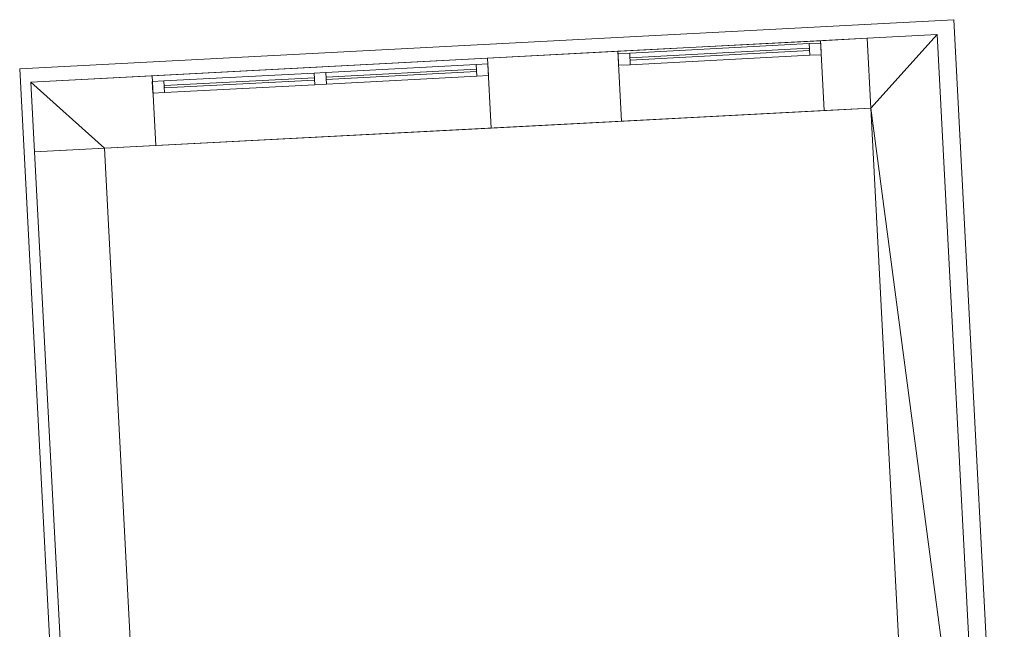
# Model space of a CAD drawing. Header units: millimetres. Extents: x -430348 to -225823, y -86243 to 5084.
# Tile 161 of 256: x -404798 to -400577, y -55149 to -52536. Entities that reach past the tile are written whole.
import ezdxf

# ---------------------------------------------------------------- set-up
doc = ezdxf.new("R2010")
doc.units = ezdxf.units.MM
for name, color, linetype, lineweight in [('A-GLAZ-CURT', 52, 'Continuous', 9), ('A-GLAZ-CWMG', 51, 'Continuous', 9), ('A-ROOF', 132, 'Continuous', 9), ('A-WALL', 113, 'Continuous', 9)]:
    doc.layers.add(name, color=color, linetype=linetype, lineweight=lineweight)

# ---------------------------------------------------------------- blocks, each defined once
blk = doc.blocks.new('System Panel - Glazed-566828-_3D_ Copy 1')
at = {"layer": 'A-GLAZ-CURT', "transparency": 33554471}
mesh = blk.add_polyface(dxfattribs=at)
corners = [(-385, 5), (-385, 5, 475), (385, 5, 475), (385, 5)]
mesh.append_faces([[corners[k] for k in face] for face in [(1, 2, 3, 0)]])
mesh = blk.add_polyface(dxfattribs=at)
corners = [(385, -5), (-385, -5), (-385, 5), (385, 5)]
mesh.append_faces([[corners[k] for k in face] for face in [(0, 1, 2, 3)]])
mesh = blk.add_polyface(dxfattribs=at)
corners = [(-385, -5, 475), (385, -5, 475), (385, 5, 475), (-385, 5, 475)]
mesh.append_faces([[corners[k] for k in face] for face in [(0, 1, 2, 3)]])
mesh = blk.add_polyface(dxfattribs=at)
corners = [(-385, -5), (-385, -5, 475), (-385, 5, 475), (-385, 5)]
mesh.append_faces([[corners[k] for k in face] for face in [(0, 1, 2, 3)]])
mesh = blk.add_polyface(dxfattribs=at)
corners = [(385, -5, 475), (385, -5), (385, 5), (385, 5, 475)]
mesh.append_faces([[corners[k] for k in face] for face in [(0, 1, 2, 3)]])
mesh = blk.add_polyface(dxfattribs=at)
corners = [(-385, -5), (385, -5), (385, -5, 475), (-385, -5, 475)]
mesh.append_faces([[corners[k] for k in face] for face in [(2, 3, 0, 1)]])
blk = doc.blocks.new('System Panel - Glazed-566829-_3D_ Copy 1')
at = {"layer": 'A-GLAZ-CURT', "transparency": 33554471}
mesh = blk.add_polyface(dxfattribs=at)
corners = [(-385, 5), (-385, 5, 175), (385, 5, 175), (385, 5)]
mesh.append_faces([[corners[k] for k in face] for face in [(1, 2, 3, 0)]])
mesh = blk.add_polyface(dxfattribs=at)
corners = [(385, -5), (-385, -5), (-385, 5), (385, 5)]
mesh.append_faces([[corners[k] for k in face] for face in [(0, 1, 2, 3)]])
mesh = blk.add_polyface(dxfattribs=at)
corners = [(-385, -5, 175), (385, -5, 175), (385, 5, 175), (-385, 5, 175)]
mesh.append_faces([[corners[k] for k in face] for face in [(0, 1, 2, 3)]])
mesh = blk.add_polyface(dxfattribs=at)
corners = [(-385, -5), (-385, -5, 175), (-385, 5, 175), (-385, 5)]
mesh.append_faces([[corners[k] for k in face] for face in [(3, 0, 1, 2)]])
mesh = blk.add_polyface(dxfattribs=at)
corners = [(385, -5, 175), (385, -5), (385, 5), (385, 5, 175)]
mesh.append_faces([[corners[k] for k in face] for face in [(3, 0, 1, 2)]])
mesh = blk.add_polyface(dxfattribs=at)
corners = [(-385, -5), (385, -5), (385, -5, 175), (-385, -5, 175)]
mesh.append_faces([[corners[k] for k in face] for face in [(2, 3, 0, 1)]])
blk = doc.blocks.new('Rectangular Mullion - 50mm x 50mm-314411-_3D_ Copy 1')
at = {"layer": 'A-GLAZ-CWMG'}
mesh = blk.add_polyface(dxfattribs=at)
corners = [(0, 25), (-50, 25), (-50, -25), (0, -25)]
mesh.append_faces([[corners[k] for k in face] for face in [(2, 3, 0, 1)]])
mesh = blk.add_polyface(dxfattribs=at)
corners = [(-50, 25), (0, 25), (0, 25, -250), (-50, 25, -250)]
mesh.append_faces([[corners[k] for k in face] for face in [(0, 1, 2, 3)]])
mesh = blk.add_polyface(dxfattribs=at)
corners = [(-50, -25), (-50, 25), (-50, 25, -250), (-50, -25, -250)]
mesh.append_faces([[corners[k] for k in face] for face in [(0, 1, 2, 3)]])
mesh = blk.add_polyface(dxfattribs=at)
corners = [(0, 25), (0, -25), (0, -25, -250), (0, 25, -250)]
mesh.append_faces([[corners[k] for k in face] for face in [(0, 1, 2, 3)]])
mesh = blk.add_polyface(dxfattribs=at)
corners = [(0, -25), (-50, -25), (-50, -25, -250), (0, -25, -250)]
mesh.append_faces([[corners[k] for k in face] for face in [(0, 1, 2, 3)]])
blk = doc.blocks.new('Rectangular Mullion - 50mm x 50mm-544276-_3D_ Copy 1')
at = {"layer": 'A-GLAZ-CWMG'}
mesh = blk.add_polyface(dxfattribs=at)
corners = [(0, 25), (-50, 25), (-50, -25), (0, -25)]
mesh.append_faces([[corners[k] for k in face] for face in [(2, 3, 0, 1)]])
mesh = blk.add_polyface(dxfattribs=at)
corners = [(0, 25, -770), (0, -25, -770), (-50, -25, -770), (-50, 25, -770)]
mesh.append_faces([[corners[k] for k in face] for face in [(0, 1, 2, 3)]])
mesh = blk.add_polyface(dxfattribs=at)
corners = [(-50, 25), (0, 25), (0, 25, -770), (-50, 25, -770)]
mesh.append_faces([[corners[k] for k in face] for face in [(3, 0, 1, 2)]])
mesh = blk.add_polyface(dxfattribs=at)
corners = [(-50, -25), (-50, 25), (-50, 25, -770), (-50, -25, -770)]
mesh.append_faces([[corners[k] for k in face] for face in [(3, 0, 1, 2)]])
mesh = blk.add_polyface(dxfattribs=at)
corners = [(0, 25), (0, -25), (0, -25, -770), (0, 25, -770)]
mesh.append_faces([[corners[k] for k in face] for face in [(3, 0, 1, 2)]])
mesh = blk.add_polyface(dxfattribs=at)
corners = [(0, -25), (-50, -25), (-50, -25, -770), (0, -25, -770)]
mesh.append_faces([[corners[k] for k in face] for face in [(3, 0, 1, 2)]])
blk = doc.blocks.new('Rectangular Mullion - 50mm x 50mm-371218-_3D_ Copy 1')
at = {"layer": 'A-GLAZ-CWMG'}
mesh = blk.add_polyface(dxfattribs=at)
corners = [(0, 25), (-50, 25), (-50, -25), (0, -25)]
mesh.append_faces([[corners[k] for k in face] for face in [(2, 3, 0, 1)]])
mesh = blk.add_polyface(dxfattribs=at)
corners = [(-50, 25), (0, 25), (0, 25, -549.9), (-50, 25, -549.9)]
mesh.append_faces([[corners[k] for k in face] for face in [(3, 0, 1, 2)]])
mesh = blk.add_polyface(dxfattribs=at)
corners = [(-50, -25), (-50, 25), (-50, 25, -549.9), (-50, -25, -549.9)]
mesh.append_faces([[corners[k] for k in face] for face in [(3, 0, 1, 2)]])
mesh = blk.add_polyface(dxfattribs=at)
corners = [(0, 25), (0, -25), (0, -25, -549.9), (0, 25, -549.9)]
mesh.append_faces([[corners[k] for k in face] for face in [(3, 0, 1, 2)]])
mesh = blk.add_polyface(dxfattribs=at)
corners = [(0, -25), (-50, -25), (-50, -25, -549.9), (0, -25, -549.9)]
mesh.append_faces([[corners[k] for k in face] for face in [(3, 0, 1, 2)]])
blk = doc.blocks.new('Rectangular Mullion - 50mm x 50mm-544275-_3D_ Copy 1')
at = {"layer": 'A-GLAZ-CWMG'}
mesh = blk.add_polyface(dxfattribs=at)
corners = [(0, 25), (-50, 25), (-50, -25), (0, -25)]
mesh.append_faces([[corners[k] for k in face] for face in [(2, 3, 0, 1)]])
mesh = blk.add_polyface(dxfattribs=at)
corners = [(0, 25, -770), (0, -25, -770), (-50, -25, -770), (-50, 25, -770)]
mesh.append_faces([[corners[k] for k in face] for face in [(0, 1, 2, 3)]])
mesh = blk.add_polyface(dxfattribs=at)
corners = [(-50, 25), (0, 25), (0, 25, -770), (-50, 25, -770)]
mesh.append_faces([[corners[k] for k in face] for face in [(0, 1, 2, 3)]])
mesh = blk.add_polyface(dxfattribs=at)
corners = [(-50, -25), (-50, 25), (-50, 25, -770), (-50, -25, -770)]
mesh.append_faces([[corners[k] for k in face] for face in [(0, 1, 2, 3)]])
mesh = blk.add_polyface(dxfattribs=at)
corners = [(0, 25), (0, -25), (0, -25, -770), (0, 25, -770)]
mesh.append_faces([[corners[k] for k in face] for face in [(0, 1, 2, 3)]])
mesh = blk.add_polyface(dxfattribs=at)
corners = [(0, -25), (-50, -25), (-50, -25, -770), (0, -25, -770)]
mesh.append_faces([[corners[k] for k in face] for face in [(0, 1, 2, 3)]])
blk = doc.blocks.new('Rectangular Mullion - 50mm x 50mm-566827-_3D_ Copy 1')
at = {"layer": 'A-GLAZ-CWMG'}
mesh = blk.add_polyface(dxfattribs=at)
corners = [(25, 25), (-25, 25), (-25, -25), (25, -25)]
mesh.append_faces([[corners[k] for k in face] for face in [(2, 3, 0, 1)]])
mesh = blk.add_polyface(dxfattribs=at)
corners = [(25, 25, -770), (25, -25, -770), (-25, -25, -770), (-25, 25, -770)]
mesh.append_faces([[corners[k] for k in face] for face in [(0, 1, 2, 3)]])
mesh = blk.add_polyface(dxfattribs=at)
corners = [(-25, 25), (25, 25), (25, 25, -770), (-25, 25, -770)]
mesh.append_faces([[corners[k] for k in face] for face in [(0, 1, 2, 3)]])
mesh = blk.add_polyface(dxfattribs=at)
corners = [(-25, -25), (-25, 25), (-25, 25, -770), (-25, -25, -770)]
mesh.append_faces([[corners[k] for k in face] for face in [(0, 1, 2, 3)]])
mesh = blk.add_polyface(dxfattribs=at)
corners = [(25, 25), (25, -25), (25, -25, -770), (25, 25, -770)]
mesh.append_faces([[corners[k] for k in face] for face in [(0, 1, 2, 3)]])
mesh = blk.add_polyface(dxfattribs=at)
corners = [(25, -25), (-25, -25), (-25, -25, -770), (25, -25, -770)]
mesh.append_faces([[corners[k] for k in face] for face in [(0, 1, 2, 3)]])
blk = doc.blocks.new('Rectangular Mullion - 50mm x 50mm-314413-_3D_ Copy 1')
at = {"layer": 'A-GLAZ-CWMG'}
mesh = blk.add_polyface(dxfattribs=at)
corners = [(0, 25, -250), (0, -25, -250), (-50, -25, -250), (-50, 25, -250)]
mesh.append_faces([[corners[k] for k in face] for face in [(3, 0, 1, 2)]])
mesh = blk.add_polyface(dxfattribs=at)
corners = [(-50, 25), (0, 25), (0, 25, -250), (-50, 25, -250)]
mesh.append_faces([[corners[k] for k in face] for face in [(0, 1, 2, 3)]])
mesh = blk.add_polyface(dxfattribs=at)
corners = [(-50, -25), (-50, 25), (-50, 25, -250), (-50, -25, -250)]
mesh.append_faces([[corners[k] for k in face] for face in [(3, 0, 1, 2)]])
mesh = blk.add_polyface(dxfattribs=at)
corners = [(0, 25), (0, -25), (0, -25, -250), (0, 25, -250)]
mesh.append_faces([[corners[k] for k in face] for face in [(3, 0, 1, 2)]])
mesh = blk.add_polyface(dxfattribs=at)
corners = [(0, -25), (-50, -25), (-50, -25, -250), (0, -25, -250)]
mesh.append_faces([[corners[k] for k in face] for face in [(0, 1, 2, 3)]])
blk = doc.blocks.new('Rectangular Mullion - 50mm x 50mm-371219-_3D_ Copy 1')
at = {"layer": 'A-GLAZ-CWMG'}
mesh = blk.add_polyface(dxfattribs=at)
corners = [(0, 25, -549.9), (0, -25, -549.9), (-50, -25, -549.9), (-50, 25, -549.9)]
mesh.append_faces([[corners[k] for k in face] for face in [(0, 1, 2, 3)]])
mesh = blk.add_polyface(dxfattribs=at)
corners = [(-50, 25), (0, 25), (0, 25, -549.9), (-50, 25, -549.9)]
mesh.append_faces([[corners[k] for k in face] for face in [(3, 0, 1, 2)]])
mesh = blk.add_polyface(dxfattribs=at)
corners = [(-50, -25), (-50, 25), (-50, 25, -549.9), (-50, -25, -549.9)]
mesh.append_faces([[corners[k] for k in face] for face in [(3, 0, 1, 2)]])
mesh = blk.add_polyface(dxfattribs=at)
corners = [(0, 25), (0, -25), (0, -25, -549.9), (0, 25, -549.9)]
mesh.append_faces([[corners[k] for k in face] for face in [(3, 0, 1, 2)]])
mesh = blk.add_polyface(dxfattribs=at)
corners = [(0, -25), (-50, -25), (-50, -25, -549.9), (0, -25, -549.9)]
mesh.append_faces([[corners[k] for k in face] for face in [(3, 0, 1, 2)]])
blk = doc.blocks.new('System Panel - Door-566830-_3D_ Copy 1')
at = {"layer": 'A-GLAZ-CURT'}
mesh = blk.add_polyface(dxfattribs=at)
corners = [(-322.5, 5), (-322.5, 5, 2000), (322.5, 5, 2000), (322.5, 5)]
mesh.append_faces([[corners[k] for k in face] for face in [(1, 2, 3, 0)]])
mesh = blk.add_polyface(dxfattribs=at)
corners = [(322.5, -5), (-322.5, -5), (-322.5, 5), (322.5, 5)]
mesh.append_faces([[corners[k] for k in face] for face in [(0, 1, 2, 3)]])
mesh = blk.add_polyface(dxfattribs=at)
corners = [(-322.5, -5, 2000), (322.5, -5, 2000), (322.5, 5, 2000), (-322.5, 5, 2000)]
mesh.append_faces([[corners[k] for k in face] for face in [(0, 1, 2, 3)]])
mesh = blk.add_polyface(dxfattribs=at)
corners = [(-322.5, -5), (-322.5, -5, 2000), (-322.5, 5, 2000), (-322.5, 5)]
mesh.append_faces([[corners[k] for k in face] for face in [(0, 1, 2, 3)]])
mesh = blk.add_polyface(dxfattribs=at)
corners = [(322.5, -5, 2000), (322.5, -5), (322.5, 5), (322.5, 5, 2000)]
mesh.append_faces([[corners[k] for k in face] for face in [(0, 1, 2, 3)]])
mesh = blk.add_polyface(dxfattribs=at)
corners = [(-322.5, -5), (322.5, -5), (322.5, -5, 2000), (-322.5, -5, 2000)]
mesh.append_faces([[corners[k] for k in face] for face in [(2, 3, 0, 1)]])
blk = doc.blocks.new('Rectangular Mullion - 50mm x 50mm-279930-_3D_ Copy 1')
at = {"layer": 'A-GLAZ-CWMG'}
mesh = blk.add_polyface(dxfattribs=at)
corners = [(0, 25), (-50, 25), (-50, -25), (0, -25)]
mesh.append_faces([[corners[k] for k in face] for face in [(2, 3, 0, 1)]])
mesh = blk.add_polyface(dxfattribs=at)
corners = [(0, 25, -2100), (0, -25, -2100), (-50, -25, -2100), (-50, 25, -2100)]
mesh.append_faces([[corners[k] for k in face] for face in [(0, 1, 2, 3)]])
mesh = blk.add_polyface(dxfattribs=at)
corners = [(-50, 25), (0, 25), (0, 25, -2100), (-50, 25, -2100)]
mesh.append_faces([[corners[k] for k in face] for face in [(0, 1, 2, 3)]])
mesh = blk.add_polyface(dxfattribs=at)
corners = [(-50, -25), (-50, 25), (-50, 25, -2100), (-50, -25, -2100)]
mesh.append_faces([[corners[k] for k in face] for face in [(0, 1, 2, 3)]])
mesh = blk.add_polyface(dxfattribs=at)
corners = [(0, 25), (0, -25), (0, -25, -2100), (0, 25, -2100)]
mesh.append_faces([[corners[k] for k in face] for face in [(0, 1, 2, 3)]])
mesh = blk.add_polyface(dxfattribs=at)
corners = [(0, -25), (-50, -25), (-50, -25, -2100), (0, -25, -2100)]
mesh.append_faces([[corners[k] for k in face] for face in [(0, 1, 2, 3)]])
blk = doc.blocks.new('Rectangular Mullion - 50mm x 50mm-415614-_3D_ Copy 1')
at = {"layer": 'A-GLAZ-CWMG'}
mesh = blk.add_polyface(dxfattribs=at)
corners = [(0, 25), (-50, 25), (-50, -25), (0, -25)]
mesh.append_faces([[corners[k] for k in face] for face in [(3, 0, 1, 2)]])
mesh = blk.add_polyface(dxfattribs=at)
corners = [(0, 25, -645), (0, -25, -645), (-50, -25, -645), (-50, 25, -645)]
mesh.append_faces([[corners[k] for k in face] for face in [(3, 0, 1, 2)]])
mesh = blk.add_polyface(dxfattribs=at)
corners = [(-50, 25), (0, 25), (0, 25, -645), (-50, 25, -645)]
mesh.append_faces([[corners[k] for k in face] for face in [(0, 1, 2, 3)]])
mesh = blk.add_polyface(dxfattribs=at)
corners = [(-50, -25), (-50, 25), (-50, 25, -645), (-50, -25, -645)]
mesh.append_faces([[corners[k] for k in face] for face in [(0, 1, 2, 3)]])
mesh = blk.add_polyface(dxfattribs=at)
corners = [(0, 25), (0, -25), (0, -25, -645), (0, 25, -645)]
mesh.append_faces([[corners[k] for k in face] for face in [(0, 1, 2, 3)]])
mesh = blk.add_polyface(dxfattribs=at)
corners = [(0, -25), (-50, -25), (-50, -25, -645), (0, -25, -645)]
mesh.append_faces([[corners[k] for k in face] for face in [(0, 1, 2, 3)]])
blk = doc.blocks.new('Rectangular Mullion - 50mm x 50mm-279931-_3D_ Copy 1')
at = {"layer": 'A-GLAZ-CWMG'}
mesh = blk.add_polyface(dxfattribs=at)
corners = [(0, 25), (-50, 25), (-50, -25), (0, -25)]
mesh.append_faces([[corners[k] for k in face] for face in [(2, 3, 0, 1)]])
mesh = blk.add_polyface(dxfattribs=at)
corners = [(0, 25, -2100), (0, -25, -2100), (-50, -25, -2100), (-50, 25, -2100)]
mesh.append_faces([[corners[k] for k in face] for face in [(0, 1, 2, 3)]])
mesh = blk.add_polyface(dxfattribs=at)
corners = [(-50, 25), (0, 25), (0, 25, -2100), (-50, 25, -2100)]
mesh.append_faces([[corners[k] for k in face] for face in [(0, 1, 2, 3)]])
mesh = blk.add_polyface(dxfattribs=at)
corners = [(-50, -25), (-50, 25), (-50, 25, -2100), (-50, -25, -2100)]
mesh.append_faces([[corners[k] for k in face] for face in [(0, 1, 2, 3)]])
mesh = blk.add_polyface(dxfattribs=at)
corners = [(0, 25), (0, -25), (0, -25, -2100), (0, 25, -2100)]
mesh.append_faces([[corners[k] for k in face] for face in [(0, 1, 2, 3)]])
mesh = blk.add_polyface(dxfattribs=at)
corners = [(0, -25), (-50, -25), (-50, -25, -2100), (0, -25, -2100)]
mesh.append_faces([[corners[k] for k in face] for face in [(0, 1, 2, 3)]])
blk = doc.blocks.new('Rectangular Mullion - 50mm x 50mm-415615-_3D_ Copy 1')
at = {"layer": 'A-GLAZ-CWMG'}
mesh = blk.add_polyface(dxfattribs=at)
corners = [(0, 25), (-50, 25), (-50, -25), (0, -25)]
mesh.append_faces([[corners[k] for k in face] for face in [(3, 0, 1, 2)]])
mesh = blk.add_polyface(dxfattribs=at)
corners = [(0, 25, -645), (0, -25, -645), (-50, -25, -645), (-50, 25, -645)]
mesh.append_faces([[corners[k] for k in face] for face in [(3, 0, 1, 2)]])
mesh = blk.add_polyface(dxfattribs=at)
corners = [(-50, 25), (0, 25), (0, 25, -645), (-50, 25, -645)]
mesh.append_faces([[corners[k] for k in face] for face in [(0, 1, 2, 3)]])
mesh = blk.add_polyface(dxfattribs=at)
corners = [(-50, -25), (-50, 25), (-50, 25, -645), (-50, -25, -645)]
mesh.append_faces([[corners[k] for k in face] for face in [(0, 1, 2, 3)]])
mesh = blk.add_polyface(dxfattribs=at)
corners = [(0, 25), (0, -25), (0, -25, -645), (0, 25, -645)]
mesh.append_faces([[corners[k] for k in face] for face in [(0, 1, 2, 3)]])
mesh = blk.add_polyface(dxfattribs=at)
corners = [(0, -25), (-50, -25), (-50, -25, -645), (0, -25, -645)]
mesh.append_faces([[corners[k] for k in face] for face in [(0, 1, 2, 3)]])
blk = doc.blocks.new('Rectangular Mullion - 50mm x 50mm-288380-_3D_ Copy 1')
at = {"layer": 'A-GLAZ-CWMG'}
mesh = blk.add_polyface(dxfattribs=at)
corners = [(25, 25), (-25, 25), (-25, -25), (25, -25)]
mesh.append_faces([[corners[k] for k in face] for face in [(2, 3, 0, 1)]])
mesh = blk.add_polyface(dxfattribs=at)
corners = [(25, 25, -2100), (25, -25, -2100), (-25, -25, -2100), (-25, 25, -2100)]
mesh.append_faces([[corners[k] for k in face] for face in [(0, 1, 2, 3)]])
mesh = blk.add_polyface(dxfattribs=at)
corners = [(-25, 25), (25, 25), (25, 25, -2100), (-25, 25, -2100)]
mesh.append_faces([[corners[k] for k in face] for face in [(0, 1, 2, 3)]])
mesh = blk.add_polyface(dxfattribs=at)
corners = [(-25, -25), (-25, 25), (-25, 25, -2100), (-25, -25, -2100)]
mesh.append_faces([[corners[k] for k in face] for face in [(0, 1, 2, 3)]])
mesh = blk.add_polyface(dxfattribs=at)
corners = [(25, 25), (25, -25), (25, -25, -2100), (25, 25, -2100)]
mesh.append_faces([[corners[k] for k in face] for face in [(0, 1, 2, 3)]])
mesh = blk.add_polyface(dxfattribs=at)
corners = [(25, -25), (-25, -25), (-25, -25, -2100), (25, -25, -2100)]
mesh.append_faces([[corners[k] for k in face] for face in [(0, 1, 2, 3)]])

msp = doc.modelspace()

# ---------------------------------------------------------------- block references
at = {"layer": 'A-GLAZ-CURT', "transparency": 33554471, "rotation": 182.9999999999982}
for name, p in [('System Panel - Glazed-566828-_3D_ Copy 1', (-401796.9, -52683.9, 60730.6)), ('System Panel - Glazed-566829-_3D_ Copy 1', (-401796.9, -52683.9, 61255.6))]:
    msp.add_blockref(name, p, dxfattribs=at)
at = {"layer": 'A-GLAZ-CURT', "rotation": 182.9999999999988}
for p in [(-403161.8, -52770.5, 59430.6), (-403855.8, -52806.9, 59430.6)]:
    msp.add_blockref('System Panel - Door-566830-_3D_ Copy 1', p, dxfattribs=at)
at = {"layer": 'A-GLAZ-CWMG', "extrusion": (-0.99863, -0.052336, 0), "rotation": 90}
for name, p in [('Rectangular Mullion - 50mm x 50mm-544276-_3D_ Copy 1', (31583.3, 61480.6, 404388.5)), ('Rectangular Mullion - 50mm x 50mm-566827-_3D_ Copy 1', (31583.3, 61230.6, 404388.5)), ('Rectangular Mullion - 50mm x 50mm-415614-_3D_ Copy 1', (31598.3, 61480.6, 405693.5)), ('Rectangular Mullion - 50mm x 50mm-415614-_3D_ Copy 1', (31598.3, 61480.6, 406388.5))]:
    msp.add_blockref(name, p, dxfattribs=at)
at = {"layer": 'A-GLAZ-CWMG', "extrusion": (0.99863, 0.052336, 0), "rotation": 270}
for name, p in [('Rectangular Mullion - 50mm x 50mm-544275-_3D_ Copy 1', (-31583.3, 60680.6, -403618.5)), ('Rectangular Mullion - 50mm x 50mm-415615-_3D_ Copy 1', (-31598.3, 59380.6, -405048.5)), ('Rectangular Mullion - 50mm x 50mm-415615-_3D_ Copy 1', (-31598.3, 59380.6, -405743.5))]:
    msp.add_blockref(name, p, dxfattribs=at)
at = {"layer": 'A-GLAZ-CWMG'}
for name, p, rotation in [('Rectangular Mullion - 50mm x 50mm-314411-_3D_ Copy 1', (-401362.5, -52661.2, 61480.6), 2.999999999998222), ('Rectangular Mullion - 50mm x 50mm-371219-_3D_ Copy 1', (-401362.5, -52661.2, 61230.6), 2.999999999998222), ('Rectangular Mullion - 50mm x 50mm-279930-_3D_ Copy 1', (-402789.8, -52751, 61480.6), 2.999999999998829)]:
    msp.add_blockref(name, p, dxfattribs=dict(at, rotation=rotation))
at = {"layer": 'A-GLAZ-CWMG', "extrusion": (0, 0, -1)}
for name, p, rotation in [('Rectangular Mullion - 50mm x 50mm-371218-_3D_ Copy 1', (402231.3, -52706.7, -60680.6), 357.0000000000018), ('Rectangular Mullion - 50mm x 50mm-314413-_3D_ Copy 1', (402231.3, -52706.7, -61230.6), 357.0000000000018), ('Rectangular Mullion - 50mm x 50mm-288380-_3D_ Copy 1', (403508.8, -52788.7, -59380.6), 357.0000000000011), ('Rectangular Mullion - 50mm x 50mm-279931-_3D_ Copy 1', (404227.8, -52826.4, -59380.6), 357.0000000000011)]:
    msp.add_blockref(name, p, dxfattribs=dict(at, rotation=rotation))

# ---------------------------------------------------------------- meshes
at = {"layer": 'A-ROOF'}
mesh = msp.add_polyface(dxfattribs=at)
corners = [(-404581.1, -56880.4, 62140.9), (-404797.7, -52746.2, 62140.9), (-400793.4, -52536.3, 62140.9), (-400576.7, -56670.5, 62140.9)]
mesh.append_faces([[corners[k] for k in face] for face in [(3, 0, 1, 2)]])
mesh = msp.add_polyface(dxfattribs=at)
corners = [(-404797.7, -52746.2, 62240.9), (-404581.1, -56880.4, 62240.9), (-400576.7, -56670.5, 62240.9), (-400793.4, -52536.3, 62240.9)]
mesh.append_faces([[corners[k] for k in face] for face in [(0, 1, 2, 3)]])
mesh = msp.add_polyface(dxfattribs=at)
corners = [(-404797.7, -52746.2, 62240.9), (-400793.4, -52536.3, 62240.9), (-400793.4, -52536.3, 62140.9), (-404797.7, -52746.2, 62140.9)]
mesh.append_faces([[corners[k] for k in face] for face in [(0, 1, 2, 3)]])
mesh = msp.add_polyface(dxfattribs=at)
corners = [(-400793.4, -52536.3, 62240.9), (-400576.7, -56670.5, 62240.9), (-400576.7, -56670.5, 62140.9), (-400793.4, -52536.3, 62140.9)]
mesh.append_faces([[corners[k] for k in face] for face in [(0, 1, 2, 3)]])
mesh = msp.add_polyface(dxfattribs=at)
corners = [(-404581.1, -56880.4, 62240.9), (-404797.7, -52746.2, 62240.9), (-404797.7, -52746.2, 62140.9), (-404581.1, -56880.4, 62140.9)]
mesh.append_faces([[corners[k] for k in face] for face in [(1, 2, 3, 0)]])
at = {"layer": 'A-WALL'}
mesh = msp.add_polyface(dxfattribs=at)
corners = [(-401164.6, -52615.7, 57947.5), (-404749.7, -52803.6, 57947.5), (-404749.7, -52803.6, 62140.9), (-401164.6, -52615.7, 62140.9), (-401364.4, -52626.2, 60680.6), (-401364.4, -52626.2, 61480.6), (-402233.2, -52671.7, 61480.6), (-402233.2, -52671.7, 60680.6), (-402792.4, -52701.1, 59380.6), (-402792.4, -52701.1, 61480.6), (-404230.4, -52776.4, 61480.6), (-404230.4, -52776.4, 59380.6)]
mesh.append_faces([[corners[k] for k in face] for face in [(9, 6, 7, 8), (1, 11, 8, 0), (11, 1, 2, 10)]], dxfattribs={"vtx0": -1, "vtx2": -1})
mesh.append_faces([[corners[k] for k in face] for face in [(8, 7, 4, 0), (3, 5, 6, 9)]], dxfattribs={"vtx0": -1, "vtx2": -1, "vtx3": -1})
mesh.append_faces([[corners[k] for k in face] for face in [(3, 0, 4, 5), (9, 10, 2, 3)]], dxfattribs={"vtx1": -1, "vtx3": -1})
mesh = msp.add_polyface(dxfattribs=at)
corners = [(-404749.7, -52803.6, 57947.5), (-401164.6, -52615.7, 57947.5), (-401148.9, -52915.3, 57947.5), (-404434.4, -53087.5, 57947.5), (-404734, -53103.2, 57947.5)]
mesh.append_faces([[corners[k] for k in face] for face in [(3, 0, 1, 2)]], dxfattribs={"vtx0": -1})
mesh.append_faces([[corners[k] for k in face] for face in [(3, 4, 0)]], dxfattribs={"vtx2": -1})
mesh = msp.add_polyface(dxfattribs=at)
corners = [(-401164.6, -52615.7, 62140.9), (-404749.7, -52803.6, 62140.9), (-404734, -53103.2, 62140.9), (-404434.4, -53087.5, 62140.9), (-401148.9, -52915.3, 62140.9)]
mesh.append_faces([[corners[k] for k in face] for face in [(1, 2, 3)]], dxfattribs={"vtx2": -1})
mesh.append_faces([[corners[k] for k in face] for face in [(3, 4, 0, 1)]], dxfattribs={"vtx3": -1})
mesh = msp.add_polyface(dxfattribs=at)
corners = [(-401364.4, -52626.2, 61480.6), (-401348.7, -52925.8, 61480.6), (-402217.5, -52971.3, 61480.6), (-402233.2, -52671.7, 61480.6)]
mesh.append_faces([[corners[k] for k in face] for face in [(1, 2, 3, 0)]])
mesh = msp.add_polyface(dxfattribs=at)
corners = [(-401348.7, -52925.8, 60680.6), (-401364.4, -52626.2, 60680.6), (-402233.2, -52671.7, 60680.6), (-402217.5, -52971.3, 60680.6)]
mesh.append_faces([[corners[k] for k in face] for face in [(3, 0, 1, 2)]])
mesh = msp.add_polyface(dxfattribs=at)
corners = [(-401364.4, -52626.2, 60680.6), (-401348.7, -52925.8, 60680.6), (-401348.7, -52925.8, 61480.6), (-401364.4, -52626.2, 61480.6)]
mesh.append_faces([[corners[k] for k in face] for face in [(1, 2, 3, 0)]])
mesh = msp.add_polyface(dxfattribs=at)
corners = [(-400865, -52600, 57947.5), (-400651.5, -56674.5, 57947.5), (-400951.1, -56690.2, 57947.5), (-401148.9, -52915.3, 57947.5), (-401164.6, -52615.7, 57947.5)]
mesh.append_faces([[corners[k] for k in face] for face in [(3, 0, 1, 2)]], dxfattribs={"vtx0": -1})
mesh.append_faces([[corners[k] for k in face] for face in [(3, 4, 0)]], dxfattribs={"vtx2": -1})
mesh = msp.add_polyface(dxfattribs=at)
corners = [(-400865, -52600, 62140.9), (-400865, -52600, 57947.5), (-401164.6, -52615.7, 57947.5), (-401164.6, -52615.7, 62140.9)]
mesh.append_faces([[corners[k] for k in face] for face in [(0, 1, 2, 3)]])
mesh = msp.add_polyface(dxfattribs=at)
corners = [(-400651.5, -56674.5, 62140.9), (-400865, -52600, 62140.9), (-401164.6, -52615.7, 62140.9), (-401148.9, -52915.3, 62140.9), (-400951.1, -56690.2, 62140.9)]
mesh.append_faces([[corners[k] for k in face] for face in [(0, 3, 4)]], dxfattribs={"vtx0": -1})
mesh.append_faces([[corners[k] for k in face] for face in [(1, 2, 3, 0)]], dxfattribs={"vtx2": -1})
mesh = msp.add_polyface(dxfattribs=at)
corners = [(-400951.1, -56690.2, 57947.5), (-400951.1, -56690.2, 62140.9), (-401148.9, -52915.3, 62140.9), (-401164.6, -52615.7, 62140.9), (-401164.6, -52615.7, 57947.5), (-401148.9, -52915.3, 57947.5)]
mesh.append_faces([[corners[k] for k in face] for face in [(2, 3, 4, 5), (5, 0, 1, 2)]], dxfattribs={"vtx3": -1})
mesh = msp.add_polyface(dxfattribs=at)
corners = [(-401164.6, -52615.7, 57947.5), (-401164.6, -52615.7, 62140.9), (-401148.9, -52915.3, 62140.9), (-401148.9, -52915.3, 57947.5)]
mesh.append_faces([[corners[k] for k in face] for face in [(3, 0, 1, 2)]])
mesh = msp.add_polyface(dxfattribs=at)
corners = [(-400651.5, -56674.5, 57947.5), (-400865, -52600, 57947.5), (-400865, -52600, 62140.9), (-400651.5, -56674.5, 62140.9)]
mesh.append_faces([[corners[k] for k in face] for face in [(2, 3, 0, 1)]])
mesh = msp.add_polyface(dxfattribs=at)
corners = [(-402233.2, -52671.7, 61480.6), (-402217.5, -52971.3, 61480.6), (-402217.5, -52971.3, 60680.6), (-402233.2, -52671.7, 60680.6)]
mesh.append_faces([[corners[k] for k in face] for face in [(1, 2, 3, 0)]])
mesh = msp.add_polyface(dxfattribs=at)
corners = [(-402792.4, -52701.1, 61480.6), (-402776.7, -53000.6, 61480.6), (-404214.7, -53076, 61480.6), (-404230.4, -52776.4, 61480.6)]
mesh.append_faces([[corners[k] for k in face] for face in [(0, 1, 2, 3)]])
mesh = msp.add_polyface(dxfattribs=at)
corners = [(-402776.7, -53000.6, 59380.6), (-402792.4, -52701.1, 59380.6), (-404230.4, -52776.4, 59380.6), (-404214.7, -53076, 59380.6)]
mesh.append_faces([[corners[k] for k in face] for face in [(3, 0, 1, 2)]])
mesh = msp.add_polyface(dxfattribs=at)
corners = [(-402792.4, -52701.1, 59380.6), (-402776.7, -53000.6, 59380.6), (-402776.7, -53000.6, 61480.6), (-402792.4, -52701.1, 61480.6)]
mesh.append_faces([[corners[k] for k in face] for face in [(0, 1, 2, 3)]])
mesh = msp.add_polyface(dxfattribs=at)
corners = [(-404749.7, -52803.6, 62140.9), (-404749.7, -52803.6, 57947.5), (-404734, -53103.2, 57947.5), (-404734, -53103.2, 62140.9)]
mesh.append_faces([[corners[k] for k in face] for face in [(3, 0, 1, 2)]])
mesh = msp.add_polyface(dxfattribs=at)
corners = [(-404230.4, -52776.4, 61480.6), (-404214.7, -53076, 61480.6), (-404214.7, -53076, 59380.6), (-404230.4, -52776.4, 59380.6)]
mesh.append_faces([[corners[k] for k in face] for face in [(0, 1, 2, 3)]])
mesh = msp.add_polyface(dxfattribs=at)
corners = [(-404734, -53103.2, 57947.5), (-404434.4, -53087.5, 57947.5), (-401148.9, -52915.3, 57947.5), (-401148.9, -52915.3, 62140.9), (-404434.4, -53087.5, 62140.9), (-404734, -53103.2, 62140.9), (-401348.7, -52925.8, 61480.6), (-401348.7, -52925.8, 60680.6), (-402217.5, -52971.3, 60680.6), (-402217.5, -52971.3, 61480.6), (-402776.7, -53000.6, 61480.6), (-402776.7, -53000.6, 59380.6), (-404214.7, -53076, 59380.6), (-404214.7, -53076, 61480.6)]
mesh.append_faces([[corners[k] for k in face] for face in [(3, 10, 9, 6)]], dxfattribs={"vtx0": -1, "vtx1": -1, "vtx3": -1})
mesh.append_faces([[corners[k] for k in face] for face in [(12, 0, 1, 11), (7, 2, 3, 6), (10, 3, 4)]], dxfattribs={"vtx0": -1, "vtx2": -1})
mesh.append_faces([[corners[k] for k in face] for face in [(1, 2, 11)]], dxfattribs={"vtx1": -1, "vtx2": -1})
mesh.append_faces([[corners[k] for k in face] for face in [(7, 8, 11, 2)]], dxfattribs={"vtx1": -1, "vtx2": -1, "vtx3": -1})
mesh.append_faces([[corners[k] for k in face] for face in [(5, 0, 12, 13), (4, 5, 13, 10), (10, 11, 8, 9)]], dxfattribs={"vtx1": -1, "vtx3": -1})
mesh = msp.add_polyface(dxfattribs=at)
corners = [(-404536.2, -56878, 57947.5), (-404734, -53103.2, 57947.5), (-404434.4, -53087.5, 57947.5), (-404236.6, -56862.3, 57947.5)]
mesh.append_faces([[corners[k] for k in face] for face in [(0, 1, 2, 3)]])
mesh = msp.add_polyface(dxfattribs=at)
corners = [(-404734, -53103.2, 57947.5), (-404734, -53103.2, 62140.9), (-404434.4, -53087.5, 62140.9), (-404434.4, -53087.5, 57947.5)]
mesh.append_faces([[corners[k] for k in face] for face in [(3, 0, 1, 2)]])
mesh = msp.add_polyface(dxfattribs=at)
corners = [(-404734, -53103.2, 62140.9), (-404536.2, -56878, 62140.9), (-404236.6, -56862.3, 62140.9), (-404434.4, -53087.5, 62140.9)]
mesh.append_faces([[corners[k] for k in face] for face in [(3, 0, 1, 2)]])
mesh = msp.add_polyface(dxfattribs=at)
corners = [(-404434.4, -53087.5, 57947.5), (-404434.4, -53087.5, 62140.9), (-404236.6, -56862.3, 62140.9), (-404236.6, -56862.3, 57947.5)]
mesh.append_faces([[corners[k] for k in face] for face in [(2, 3, 0, 1)]])
mesh = msp.add_polyface(dxfattribs=at)
corners = [(-404734, -53103.2, 57947.5), (-404536.2, -56878, 57947.5), (-404536.2, -56878, 62140.9), (-404734, -53103.2, 62140.9)]
mesh.append_faces([[corners[k] for k in face] for face in [(3, 0, 1, 2)]])

doc.saveas('drawing.dxf')
